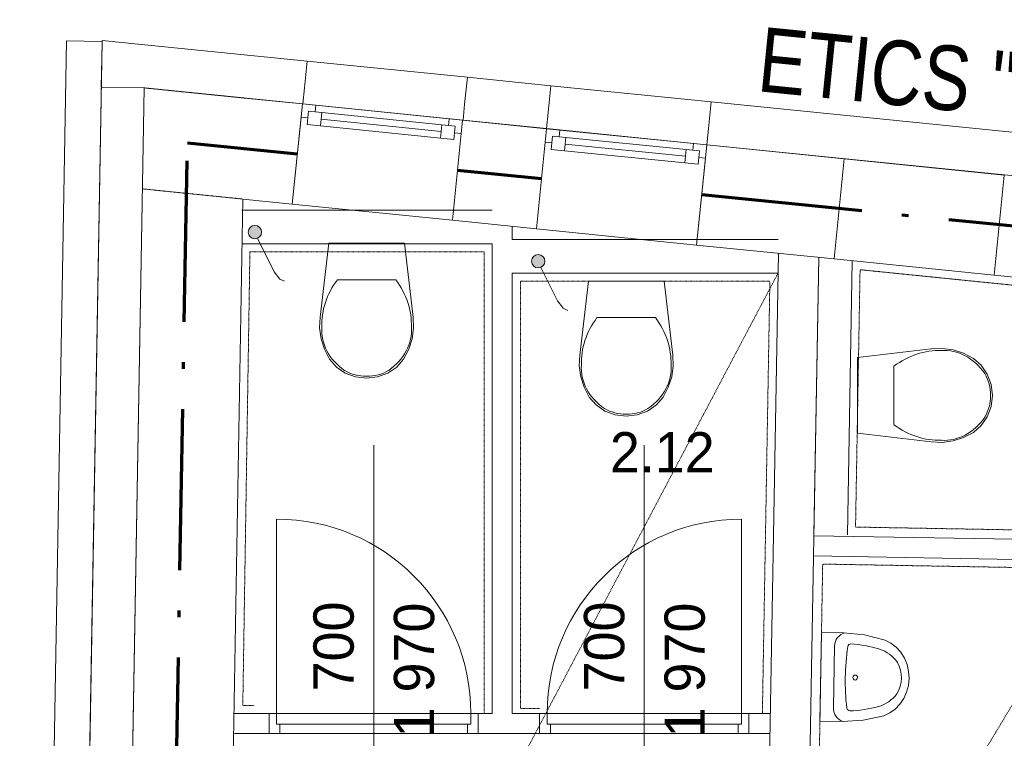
# Model space of a CAD drawing. Header units: millimetres. Extents: x -21032 to 287, y -6254 to 19135.
# Tile 8 of 12: x -20778 to -17108, y 7586 to 10263. Entities that reach past the tile are written whole.
import ezdxf
from ezdxf.enums import TextEntityAlignment as Align

# ---------------------------------------------------------------- set-up
doc = ezdxf.new("R2010")
doc.units = ezdxf.units.MM
doc.header["$MEASUREMENT"] = 0
doc.set_wipeout_variables(frame=1)
for name, pattern in [('ACAD_ISO10W100', [18.5, 12, -3, 0.5, -3]), ('Wipeout_Contour', [1000, 0, -1000]), ('Čerchovaná S', [3.5, 1.5, -0.85, 0.3, -0.85]), ('Čárkovaná M', [4.5, 2.5, -2])]:
    doc.linetypes.add(name, pattern=pattern)
for name, color, linetype, lineweight in [('7._2.NP (2)_2_2D prvky - obecné', 252, 'Continuous', 0), ('7._2.NP (2)_2_Konstrukce - nosné', 252, 'Continuous', 0), ('7._2.NP (2)_2_Nové_3D prvky fasada nove', 252, 'Continuous', 0), ('7._2.NP (2)_2_Nové_Anotace - SP', 252, 'Continuous', 0), ('7._2.NP (2)_2_Nové_Interiér - nábytek', 252, 'Continuous', 0), ('7._2.NP (2)_2_Nové_Konstrukce - nosné', 252, 'Continuous', 0), ('7._2.NP (2)_2_Nové_Kresby a obrázky', 252, 'Continuous', 0), ('7._2.NP (2)_2_Nové_Otvory – Dveře', 252, 'Continuous', 0), ('7._2.NP (2)_2_Nové_Otvory – Okna', 252, 'Continuous', 0), ('7._2.NP (2)_2_Nové_Otvory – Značky dveří', 252, 'Continuous', 0), ('7._2.NP (2)_2_Nové_Výplně - Povrchové', 252, 'Continuous', 0), ('7._2.NP (2)_2_Nové_VÝTAH VAR 1', 252, 'Continuous', 0), ('7._2.NP (2)_2_Otvory – Značky dveří', 252, 'Continuous', 0), ('7._2.NP (2)_2_Zóny', 252, 'Continuous', 0), ('Pož_text', 1, 'Continuous', 35), ('Pož_úseky', 5, 'ACAD_ISO10W100', 70)]:
    doc.layers.add(name, color=color, linetype=linetype, lineweight=lineweight)
doc.styles.add('GENEROVANÝ_STYL_1', font='txt')
doc.styles.add('PBŘ popis', font='arial.ttf', dxfattribs={"width": 0.8})

msp = doc.modelspace()

# ---------------------------------------------------------------- hatches: boundary and pattern name
at = {"layer": '7._2.NP (2)_2_Nové_Anotace - SP', "linetype": 'Continuous'}
for points in [[(-19925.9, 9471.6), (-19924, 9462), (-19918.6, 9453.9), (-19910.5, 9448.5), (-19900.9, 9446.6), (-19891.3, 9448.5), (-19883.2, 9453.9), (-19877.8, 9462), (-19875.9, 9471.6), (-19877.8, 9481.2), (-19883.2, 9489.3), (-19891.3, 9494.7), (-19900.9, 9496.6), (-19910.5, 9494.7), (-19918.6, 9489.3), (-19924, 9481.2)], [(-18869.9, 9363), (-18868, 9353.4), (-18862.6, 9345.3), (-18854.5, 9339.9), (-18844.9, 9338), (-18835.3, 9339.9), (-18827.2, 9345.3), (-18821.8, 9353.4), (-18819.9, 9363), (-18821.8, 9372.6), (-18827.2, 9380.7), (-18835.3, 9386.1), (-18844.9, 9388), (-18854.5, 9386.1), (-18862.6, 9380.7), (-18868, 9372.6)]]:
    msp.add_hatch(color=256, dxfattribs=at).paths.add_polyline_path(points)

# ---------------------------------------------------------------- linework, layer by layer
at = {"layer": '7._2.NP (2)_2_2D prvky - obecné', "linetype": 'Čerchovaná S'}
for p, q in [((-19939.1, 9971), (-20313.5, 10008.9)), ((-19945.7, 9594.7), (-20320.1, 9632.6))]:
    msp.add_line(p, q, dxfattribs=at)
at = {"layer": '7._2.NP (2)_2_Konstrukce - nosné', "linetype": 'Continuous'}
for p, q in [((-17704.7, 9744.6), (-17714.7, 9645.1)), ((-17107.7, 9684.1), (-17117.8, 9584.6)), ((-17714.7, 9645.1), (-17719.8, 9595.4)), ((-17719.8, 9595.4), (-17742.4, 9371.5)), ((-17117.8, 9584.6), (-17122.8, 9534.9)), ((-17122.8, 9534.9), (-17145.5, 9311))]:
    msp.add_line(p, q, dxfattribs=at)
at = {"layer": '7._2.NP (2)_2_Konstrukce - nosné', "linetype": 'Continuous', "flags": 128}
for points in [[(-20313.5, 10008.9), (-20358.3, 7440.1)], [(-20313.5, 10008.9), (-19939.1, 9971)], [(-19723.9, 9949.2), (-19939.1, 9971)], [(-18813.6, 9856.9), (-19126.9, 9888.7)], [(-17704.7, 9744.6), (-18216.7, 9796.5)], [(-19983.4, 7433.6), (-19945.7, 9594.7)], [(-19945.7, 9594.7), (-19761.7, 9576.1)], [(-19164.7, 9515.6), (-18851.4, 9483.9)], [(-18254.5, 9423.4), (-17742.4, 9371.5)], [(-17145.5, 9311), (-16861.9, 9282.3)]]:
    msp.add_lwpolyline(points, dxfattribs=at)
at = {"layer": '7._2.NP (2)_2_Nové_3D prvky fasada nove', "linetype": 'Continuous', "flags": 128}
for points in [[(-19723.9, 9949.2), (-19761.7, 9576.1)], [(-19164.7, 9515.6), (-19126.9, 9888.7)], [(-18813.6, 9856.9), (-18851.4, 9483.9)], [(-18254.5, 9423.4), (-18216.7, 9796.5)], [(-17107.7, 9684.1), (-17704.7, 9744.6)], [(-17742.4, 9371.5), (-17145.5, 9311)]]:
    msp.add_lwpolyline(points, dxfattribs=at)
at = {"layer": '7._2.NP (2)_2_Nové_Anotace - SP', "linetype": 'Continuous', "flags": 128}
for points in [[(-19891, 9448.7), (-19829.6, 9323.7), (-19808.2, 9296.7), (-19790.2, 9288.5)], [(-18835, 9340), (-18773.6, 9215.1), (-18752.2, 9188.1), (-18734.2, 9179.8)]]:
    msp.add_lwpolyline(points, dxfattribs=at)
at = {"layer": '7._2.NP (2)_2_Nové_Anotace - SP', "linetype": 'Continuous'}
for centre in [(-19900.9, 9471.6), (-18844.9, 9363)]:
    msp.add_circle(centre, 25, dxfattribs=at)
at = {"layer": '7._2.NP (2)_2_Nové_Interiér - nábytek', "linetype": 'Continuous'}
for p, q in [((-19593.5, 9294.3), (-19484.6, 9294.3)), ((-19484.6, 9294.3), (-19375.6, 9294.3)), ((-18625.9, 9152.9), (-18517, 9152.9)), ((-18517, 9152.9), (-18408, 9152.9)), ((-17519.1, 8863.2), (-17519.1, 8972.2)), ((-17519.1, 8754.3), (-17519.1, 8863.2)), ((-17744.5, 7699.1), (-17740.4, 7928.9))]:
    msp.add_line(p, q, dxfattribs=at)
at = {"layer": '7._2.NP (2)_2_Nové_Interiér - nábytek', "linetype": 'Continuous', "flags": 128}
for points in [[(-19315.2, 9074.1), (-19327.6, 9035), (-19346.6, 8998.1), (-19372.2, 8968.9), (-19405.2, 8946.5), (-19443.5, 8932.4), (-19484.6, 8927.5), (-19525.6, 8932.4), (-19563.9, 8946.5), (-19597, 8968.9), (-19622.6, 8998.1), (-19641.6, 9035), (-19654, 9074.1), (-19659.5, 9114.4), (-19657.9, 9155), (-19625.6, 9430.2), (-19343.6, 9430.2), (-19311.2, 9155), (-19309.7, 9114.4)], [(-18347.5, 8932.7), (-18360, 8893.6), (-18379, 8856.7), (-18404.6, 8827.5), (-18437.6, 8805.1), (-18475.9, 8791), (-18517, 8786.1), (-18558, 8791), (-18596.3, 8805.1), (-18629.4, 8827.5), (-18655, 8856.7), (-18674, 8893.6), (-18686.4, 8932.7), (-18691.9, 8973), (-18690.3, 9013.6), (-18657.9, 9288.8), (-18376, 9288.8), (-18343.6, 9013.6), (-18342.1, 8973)], [(-17298.8, 9032.6), (-17259.7, 9020.2), (-17222.9, 9001.2), (-17193.7, 8975.6), (-17171.3, 8942.6), (-17157.1, 8904.3), (-17152.3, 8863.2), (-17157.1, 8822.2), (-17171.3, 8783.9), (-17193.7, 8750.8), (-17222.9, 8725.2), (-17259.7, 8706.2), (-17298.8, 8693.8), (-17339.2, 8688.3), (-17379.8, 8689.9), (-17655, 8722.2), (-17655, 9004.2), (-17379.8, 9036.6), (-17339.2, 9038.1)], [(-17557.3, 7669.6), (-17634.2, 7653.1), (-17712.5, 7648.5), (-17795.5, 7649.9), (-17789.6, 7979.9), (-17706.7, 7978.4), (-17628.6, 7971), (-17552.3, 7951.8), (-17530.4, 7940.4), (-17510.6, 7925), (-17493.7, 7906.2), (-17480.1, 7884.5), (-17470.1, 7860.6), (-17464.3, 7835.2), (-17462.6, 7809.1), (-17465.2, 7783), (-17472, 7757.8), (-17482.7, 7734.3), (-17497.1, 7713.1), (-17514.7, 7694.9), (-17534.9, 7680.3)]]:
    msp.add_lwpolyline(points, close=True, dxfattribs=at)
at = {"layer": '7._2.NP (2)_2_Nové_Interiér - nábytek', "linetype": 'Continuous'}
for centre, major_axis, ratio, start_param, end_param in [((-19226.5, 9125.5), (425.3, 0), 0.786027, 2.61219, 3.165211), ((-19742.7, 9125.5), (425.3, 0), 0.786027, 6.259569, 6.81259), ((-18258.9, 8984.1), (425.3, 0), 0.786027, 2.61219, 3.165211), ((-18775.1, 8984.1), (425.3, 0), 0.786027, 6.259569, 6.81259), ((-19395.1, 9106.4), (256.9, 0), 0.786027, 3.085865, 3.986454), ((-19574, 9106.4), (256.9, 0), 0.786027, 5.438328, 6.338917), ((-17350.3, 8605.1), (0, 425.3), 0.786027, 6.259569, 6.81259), ((-17331.1, 8773.8), (0, 256.9), 0.786027, 5.438328, 6.338917), ((-19483.8, 9043.2), (138.5, 0), 0.786027, 4.079884, 4.706528), ((-19485.4, 9043.2), (138.5, 0), 0.786027, 4.71825, 5.344893), ((-18427.5, 8965), (256.9, 0), 0.786027, 3.085865, 3.986454), ((-18606.4, 8965), (256.9, 0), 0.786027, 5.438328, 6.338917), ((-17267.9, 8862.4), (0, 138.5), 0.786027, 4.71825, 5.344893), ((-17267.9, 8864), (0, 138.5), 0.786027, 4.079884, 4.706528), ((-18516.2, 8901.8), (138.5, 0), 0.786027, 4.079884, 4.706528), ((-18517.8, 8901.8), (138.5, 0), 0.786027, 4.71825, 5.344893), ((-17331.1, 8952.7), (0, 256.9), 0.786027, 3.085865, 3.986454), ((-17350.3, 9121.3), (0, 425.3), 0.786027, 2.61219, 3.165211), ((-17692.6, 7928.1), (0.9, 51.3), 0.93164, 0.221788, 1.570796), ((-16949.7, 7800), (14.2, 805.9), 0.93164, 1.428537, 1.713056), ((-17678.7, 7924.7), (0.2, 13.3), 0.93164, 0.085797, 1.387931), ((-17716.8, 7373.5), (10, 565.8), 0.93164, 6.025138, 6.231302), ((-17611.9, 7782.1), (2.5, 142.3), 0.93164, 5.375998, 6.001918), ((-17590.1, 7811.3), (1.9, 106.5), 0.93164, 4.135515, 5.289263), ((-17610.8, 7841.3), (2.5, 142.3), 0.93164, 3.42286, 4.04878), ((-17696.7, 7698.2), (0.9, 51.3), 0.93164, 1.570796, 2.919805), ((-17682.6, 7701.1), (0.2, 13.3), 0.93164, 1.753661, 3.055796), ((-17701.3, 8253.3), (10, 565.8), 0.93164, 3.193476, 3.39964)]:
    msp.add_ellipse(centre, major_axis=major_axis, ratio=ratio, start_param=start_param, end_param=end_param, dxfattribs=at)
msp.add_ellipse((-17663.5, 7812.2), major_axis=(0.16, 9.26), ratio=0.93164, dxfattribs=at)
at = {"layer": '7._2.NP (2)_2_Nové_Konstrukce - nosné', "linetype": 'Continuous'}
for p, q in [((-19716.1, 10008.9), (-19706.1, 10108.4)), ((-19119.1, 9948.7), (-19109.1, 10048.2)), ((-19716.1, 10008.9), (-19722.1, 9949.2)), ((-18807.6, 9917.3), (-18797.5, 10016.8)), ((-19119.1, 9948.7), (-19125.2, 9889)), ((-18210.6, 9857), (-18200.5, 9956.5)), ((-18807.6, 9917.3), (-18813.6, 9857.6)), ((-18210.6, 9857), (-18216.6, 9797.3)), ((-19848.2, 7678.3), (-19848.2, 7603.3)), ((-19068.2, 7678.3), (-19068.2, 7603.3)), ((-18839.6, 7603.3), (-18839.6, 7678.3)), ((-18059.6, 7603.3), (-18059.6, 7678.3))]:
    msp.add_line(p, q, dxfattribs=at)
at = {"layer": '7._2.NP (2)_2_Nové_Konstrukce - nosné', "linetype": 'Continuous', "flags": 128}
for points in [[(-19706.1, 10108.4), (-20310.7, 10169.4)], [(-18797.5, 10016.8), (-19109.1, 10048.2)], [(-20360.9, 7290.2), (-20313.5, 10008.9)], [(-20313.5, 10008.9), (-19722.1, 9949.2)], [(-16807.9, 9816), (-18200.5, 9956.5)], [(-19125.2, 9889), (-18813.6, 9857.6)], [(-18216.6, 9797.3), (-16824, 9656.8)], [(-19016.5, 9553.2), (-19949, 9553.2)], [(-18941.5, 9443.8), (-18941.5, 9493)], [(-17951, 9443.8), (-18941.5, 9443.8)], [(-19949, 9428.2), (-19016.5, 9428.2)], [(-19016.5, 9428.2), (-19016.5, 7678.3)], [(-17949.3, 9392.5), (-18004.7, 6244.9)], [(-17854.7, 6242.3), (-17799.5, 9377.3)], [(-17799.5, 9377.3), (-17817.7, 8345.4)], [(-17692.7, 8343.2), (-17674.7, 9364.7)], [(-18941.5, 9318.8), (-17951, 9318.8)], [(-18941.5, 7678.3), (-18941.5, 9318.8)], [(-16996.2, 8325.9), (-17817.8, 8340.4)], [(-17819.1, 8265.4), (-16997.5, 8251)], [(-19848.2, 7678.3), (-19976.5, 7678.3)], [(-19016.5, 7678.3), (-19068.2, 7678.3)], [(-18839.6, 7678.3), (-18941.5, 7678.3)], [(-17979.4, 7678.3), (-18059.6, 7678.3)], [(-19976.5, 7603.3), (-19848.2, 7603.3)], [(-19068.2, 7603.3), (-18839.6, 7603.3)], [(-18059.6, 7603.3), (-17980.8, 7603.3)]]:
    msp.add_lwpolyline(points, dxfattribs=at)
at = {"layer": '7._2.NP (2)_2_Nové_Kresby a obrázky', "linetype": 'Čerchovaná S', "flags": 128}
for points in [[(-19046.5, 7678.3), (-19046.5, 9398.2), (-19919.5, 9398.2), (-19946, 7708.3), (-19903.6, 7708.3)], [(-16996.9, 8361), (-17662.2, 8372.7), (-17645.3, 9331.5), (-16192.4, 9184.3), (-16207.2, 8317)], [(-18009.4, 7678.8), (-17981.5, 9288.8), (-18911.5, 9288.8), (-18911.5, 7697.3), (-18839.6, 7697.3)], [(-17064.5, 6463.5), (-17815.9, 6458.6), (-17784.6, 8234.8), (-17020.3, 8221.4)]]:
    msp.add_lwpolyline(points, dxfattribs=at)
at = {"layer": '7._2.NP (2)_2_Nové_Otvory – Dveře', "linetype": 'Continuous'}
for p, q in [((-19820.2, 7678.3), (-19820.2, 8402.3)), ((-18087.6, 7678.3), (-18087.6, 8402.3)), ((-19068.2, 7678.3), (-19848.2, 7678.3)), ((-19848.2, 7603.3), (-19848.2, 7678.3)), ((-19848.2, 7678.3), (-19820.2, 7678.3)), ((-19848.2, 7678.3), (-19848.2, 7603.3)), ((-19848.2, 7678.3), (-19848.2, 7603.3)), ((-19820.2, 7678.3), (-19820.2, 7638.3)), ((-19096.2, 7678.3), (-19820.2, 7678.3)), ((-19820.2, 7678.3), (-19820.2, 7638.3)), ((-19096.2, 7638.3), (-19096.2, 7678.3)), ((-19096.2, 7678.3), (-19068.2, 7678.3)), ((-19096.2, 7638.3), (-19096.2, 7678.3)), ((-19068.2, 7678.3), (-19068.2, 7603.3)), ((-19068.2, 7678.3), (-19068.2, 7603.3)), ((-19068.2, 7678.3), (-19068.2, 7603.3)), ((-18839.6, 7678.3), (-18059.6, 7678.3)), ((-18811.6, 7678.3), (-18839.6, 7678.3)), ((-18839.6, 7678.3), (-18839.6, 7603.3)), ((-18839.6, 7603.3), (-18839.6, 7678.3)), ((-18839.6, 7603.3), (-18839.6, 7678.3)), ((-18811.6, 7638.3), (-18811.6, 7678.3)), ((-18811.6, 7678.3), (-18087.6, 7678.3)), ((-18811.6, 7638.3), (-18811.6, 7678.3)), ((-18059.6, 7678.3), (-18087.6, 7678.3)), ((-18087.6, 7678.3), (-18087.6, 7638.3)), ((-18087.6, 7678.3), (-18087.6, 7638.3)), ((-18059.6, 7603.3), (-18059.6, 7678.3)), ((-18059.6, 7603.3), (-18059.6, 7678.3)), ((-18059.6, 7603.3), (-18059.6, 7678.3)), ((-19820.2, 7638.3), (-19808.2, 7638.3)), ((-19820.2, 7638.3), (-19096.2, 7638.3)), ((-19808.2, 7638.3), (-19808.2, 7603.3)), ((-19108.2, 7603.3), (-19108.2, 7638.3)), ((-19108.2, 7638.3), (-19096.2, 7638.3)), ((-18799.6, 7638.3), (-18811.6, 7638.3)), ((-18087.6, 7638.3), (-18811.6, 7638.3)), ((-18799.6, 7603.3), (-18799.6, 7638.3)), ((-18087.6, 7638.3), (-18099.6, 7638.3)), ((-18099.6, 7638.3), (-18099.6, 7603.3)), ((-19068.2, 7603.3), (-19848.2, 7603.3)), ((-19808.2, 7603.3), (-19848.2, 7603.3)), ((-19068.2, 7603.3), (-19108.2, 7603.3)), ((-18839.6, 7603.3), (-18059.6, 7603.3)), ((-18839.6, 7603.3), (-18799.6, 7603.3)), ((-18099.6, 7603.3), (-18059.6, 7603.3))]:
    msp.add_line(p, q, dxfattribs=at)
for centre, start, end in [((-19820.2, 7678.3), 0, 90), ((-18087.6, 7678.3), 90, 180)]:
    msp.add_arc(centre, 724, start, end, dxfattribs=at)
at = {"layer": '7._2.NP (2)_2_Nové_Otvory – Okna', "linetype": 'Continuous'}
for p, q in [((-19716.1, 10008.9), (-19706.1, 10108.4)), ((-19109.1, 10048.2), (-19706.1, 10108.4)), ((-19119.1, 9948.7), (-19109.1, 10048.2)), ((-19716.1, 10008.9), (-19722.1, 9949.2)), ((-18807.6, 9917.3), (-18797.5, 10016.8)), ((-18200.5, 9956.5), (-18797.5, 10016.8)), ((-19723.9, 9949.2), (-19728.9, 9899.4)), ((-19723.9, 9949.2), (-19728.9, 9899.4)), ((-19126.9, 9888.7), (-19723.9, 9949.2)), ((-19723.9, 9949.2), (-19674.1, 9944.1)), ((-19125.2, 9889), (-19722.1, 9949.2)), ((-19119.1, 9948.7), (-19125.2, 9889)), ((-18210.6, 9857), (-18200.5, 9956.5)), ((-19706.6, 9872), (-19701.5, 9921.8)), ((-19701.5, 9921.8), (-19704, 9896.9)), ((-19676.7, 9919.2), (-19701.5, 9921.8)), ((-19701.5, 9921.8), (-19651.8, 9916.7)), ((-19674.1, 9944.1), (-19676.7, 9919.2)), ((-19674.1, 9944.1), (-19176.7, 9893.7)), ((-19651.8, 9916.7), (-19656.8, 9867)), ((-19651.8, 9916.7), (-19204.1, 9871.4)), ((-18807.6, 9917.3), (-18813.6, 9857.6)), ((-19728.9, 9899.4), (-19761.7, 9576.1)), ((-19704, 9896.9), (-19728.9, 9899.4)), ((-19656.8, 9867), (-19706.6, 9872)), ((-19206.6, 9846.5), (-19654.3, 9891.9)), ((-19179.2, 9868.9), (-19176.7, 9893.7)), ((-19176.7, 9893.7), (-19126.9, 9888.7)), ((-19126.9, 9888.7), (-19132, 9838.9)), ((-19126.9, 9888.7), (-19132, 9838.9)), ((-19209.1, 9821.6), (-19656.8, 9867)), ((-19209.1, 9821.6), (-19656.8, 9867)), ((-19209.1, 9821.6), (-19204.1, 9871.4)), ((-19204.1, 9871.4), (-19154.3, 9866.3)), ((-19154.3, 9866.3), (-19179.2, 9868.9)), ((-19132, 9838.9), (-19164.7, 9515.6)), ((-19154.3, 9866.3), (-19159.4, 9816.6)), ((-19156.8, 9841.5), (-19154.3, 9866.3)), ((-19132, 9838.9), (-19156.8, 9841.5)), ((-18813.6, 9856.9), (-18818.7, 9807.2)), ((-18813.6, 9856.9), (-18818.7, 9807.2)), ((-18216.6, 9797.3), (-18813.6, 9857.6)), ((-18216.7, 9796.5), (-18813.6, 9856.9)), ((-18813.6, 9856.9), (-18763.9, 9851.9)), ((-18763.9, 9851.9), (-18766.4, 9827)), ((-18763.9, 9851.9), (-18266.4, 9801.5)), ((-18210.6, 9857), (-18216.6, 9797.3)), ((-19159.4, 9816.6), (-19209.1, 9821.6)), ((-18818.7, 9807.2), (-18851.4, 9483.9)), ((-18793.8, 9804.7), (-18818.7, 9807.2)), ((-18796.3, 9779.8), (-18791.3, 9829.6)), ((-18791.3, 9829.6), (-18793.8, 9804.7)), ((-18766.4, 9827), (-18791.3, 9829.6)), ((-18791.3, 9829.6), (-18741.5, 9824.5)), ((-18741.5, 9824.5), (-18746.6, 9774.8)), ((-18296.3, 9754.3), (-18744.1, 9799.6)), ((-18741.5, 9824.5), (-18293.8, 9779.2)), ((-18269, 9776.6), (-18266.4, 9801.5)), ((-18266.4, 9801.5), (-18216.7, 9796.5)), ((-18746.6, 9774.8), (-18796.3, 9779.8)), ((-18298.9, 9729.4), (-18746.6, 9774.8)), ((-18298.9, 9729.4), (-18746.6, 9774.8)), ((-18298.9, 9729.4), (-18293.8, 9779.2)), ((-18293.8, 9779.2), (-18244.1, 9774.1)), ((-18244.1, 9774.1), (-18269, 9776.6)), ((-18244.1, 9774.1), (-18249.1, 9724.4)), ((-18246.6, 9749.3), (-18244.1, 9774.1)), ((-18216.7, 9796.5), (-18221.7, 9746.7)), ((-18216.7, 9796.5), (-18221.7, 9746.7)), ((-18249.1, 9724.4), (-18298.9, 9729.4)), ((-18221.7, 9746.7), (-18254.5, 9423.4)), ((-18221.7, 9746.7), (-18246.6, 9749.3)), ((-19164.7, 9515.6), (-19761.7, 9576.1)), ((-18254.5, 9423.4), (-18851.4, 9483.9))]:
    msp.add_line(p, q, dxfattribs=at)
at = {"layer": '7._2.NP (2)_2_Nové_Otvory – Značky dveří', "linetype": 'Continuous'}
for p, q in [((-19458.2, 8678.3), (-19458.2, 7303.3)), ((-18449.6, 8678.3), (-18449.6, 7303.3))]:
    msp.add_line(p, q, dxfattribs=at)
at = {"layer": '7._2.NP (2)_2_Nové_VÝTAH VAR 1', "linetype": 'Čárkovaná M'}
for p, q in [((-20018.8, 5400.2), (-17951, 9318.8)), ((-17851.5, 6423.4), (-16192.4, 9184.3))]:
    msp.add_line(p, q, dxfattribs=at)
at = {"layer": 'Pož_úseky', "ltscale": 50}
for p, q in [((-20196.3, 7287.3), (-20152.4, 9803.7)), ((-20152.4, 9803.7), (-19742.8, 9762.6)), ((-19145.8, 9702.7), (-18832.4, 9671.3)), ((-18235.4, 9611.4), (-16842.7, 9471.7))]:
    msp.add_line(p, q, dxfattribs=at)

# ---------------------------------------------------------------- texts
at = {"layer": '7._2.NP (2)_2_Otvory – Značky dveří', "linetype": 'Continuous', "char_height": 150, "attachment_point": 7, "rotation": 90, "style": 'GENEROVANÝ_STYL_1'}
for s, insert in [('\\A1;\\pt50;700', (-19530.7, 7760.7)), ('\\A1;\\pt50;1\\~970', (-19230.7, 7589.2)), ('\\A1;\\pt50;700', (-18522.1, 7760.7)), ('\\A1;\\pt50;1\\~970', (-18222.1, 7589.2))]:
    msp.add_mtext(s, dxfattribs=dict(at, insert=insert))
at = {"layer": '7._2.NP (2)_2_Zóny', "linetype": 'Continuous', "insert": (-18382.5, 8726.3), "char_height": 150, "attachment_point": 2, "style": 'GENEROVANÝ_STYL_1'}
msp.add_mtext('\\A1;\\pt0;2.12', dxfattribs=at)
at = {"layer": 'Pož_text', "ltscale": 75, "style": 'PBŘ popis', "width": 0.8}
msp.add_text('ETICS "B"', height=240.62, rotation=354.2718, dxfattribs=at).set_placement((-17405.7, 10055.2), align=Align.MIDDLE)

# ---------------------------------------------------------------- wipeouts: each hides what was drawn before it
at = {"linetype": 'Wipeout_Contour', "ltscale": 87269.474933}
msp.add_wipeout([(-20603.3, 10183.7), (-20777.6, 189.7), (-20644.7, 189.7), (-20470.5, 10181.4)], dxfattribs=at).dxf.layer = '7._2.NP (2)_2_Nové_Výplně - Povrchové'

# ---------------------------------------------------------------- next in the draw order: linework, layer by layer
at = {"layer": '7._2.NP (2)_2_Konstrukce - nosné', "linetype": 'Continuous'}
for p, q in [((-20473.5, 10011.7), (-20470.7, 10171.7)), ((-20313.5, 10008.9), (-20473.5, 10011.7))]:
    msp.add_line(p, q, dxfattribs=at)
at = {"layer": '7._2.NP (2)_2_Nové_Konstrukce - nosné', "linetype": 'Continuous', "flags": 128}
for points in [[(-20603.3, 10183.7), (-20777.6, 189.7)], [(-20644.7, 189.7), (-20470.5, 10181.4)], [(-20603.3, 10183.7), (-20470.5, 10181.4)], [(-20470.5, 10185.5), (-20520.9, 7292.9)], [(-20470.5, 10185.5), (-20310.7, 10169.4)]]:
    msp.add_lwpolyline(points, dxfattribs=at)

doc.saveas('drawing.dxf')
